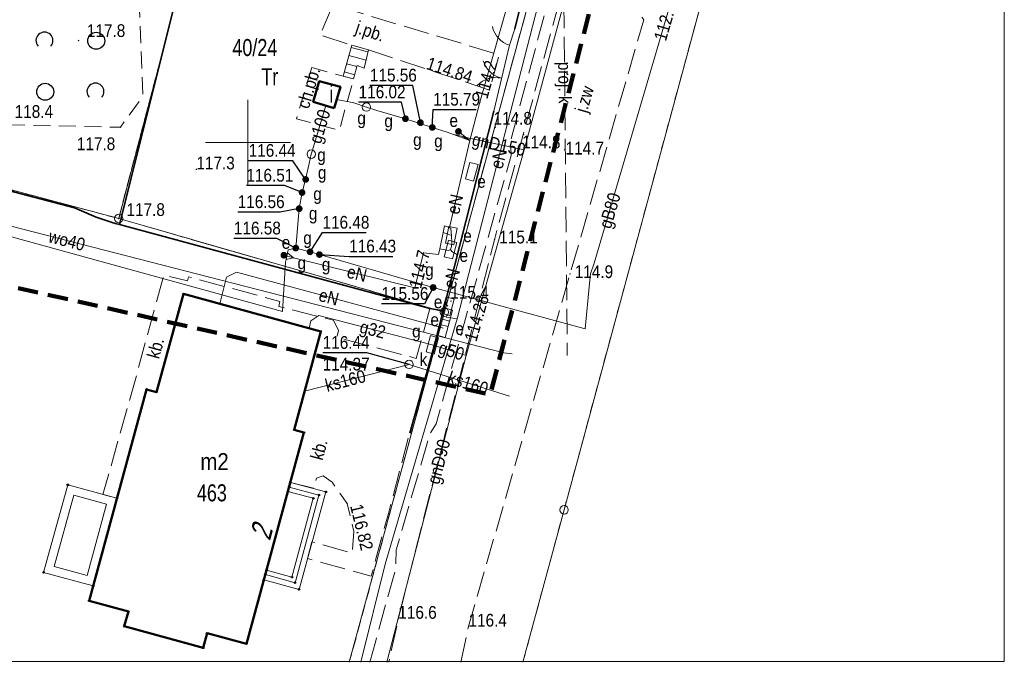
# Model space of a CAD drawing. Header units: metres. Extents: x 6532801 to 6532945, y 6021209 to 6021424.
# Tile 6 of 12: x 6532887 to 6532944, y 6021219 to 6021257. Entities that reach past the tile are written whole.
import ezdxf
from ezdxf.enums import TextEntityAlignment as Align

# ---------------------------------------------------------------- set-up
doc = ezdxf.new("R2010")
doc.units = ezdxf.units.M
doc.header["$MEASUREMENT"] = 0
for name, pattern in [('1.0_0.5', [1.5, 1, -0.5]), ('1.5_0.5', [2, 1.5, -0.5]), ('219-500', [0]), ('4', [1.8, 1.2, -0.6]), ('egug-500', [1, 0.5, -0.5]), ('otob_500', [0]), ('otof_500', [0])]:
    doc.linetypes.add(name, pattern=pattern)
doc.layers.get('0').update_dxf_attribs({"color": 2, "linetype": 'CONTINUOUS', "lineweight": 5})
for name, color, linetype in [('202-punkt graniczny', 7, 'CONTINUOUS'), ('210-oznaczenie konturu użytku gruntowego', 7, 'CONTINUOUS'), ('211-numer działki ewidencyjnej', 7, 'CONTINUOUS'), ('218-kontur użytku gruntowego', 7, 'CONTINUOUS'), ('219-działka ewidencyjna', 7, 'CONTINUOUS'), ('238-Punkt adresowy budynku', 7, 'CONTINUOUS'), ('312-budynek ewidencyjny', 7, 'CONTINUOUS'), ('312-oznaczenie budynku ewidencyjnego', 7, 'CONTINUOUS'), ('312-oznaczenie budynku ewidencyjnego-Atr117', 7, 'CONTINUOUS'), ('352-schody', 7, 'CONTINUOUS'), ('brama', 7, 'CONTINUOUS'), ('budynek', 7, 'CONTINUOUS'), ('budynek-Atr117', 7, 'CONTINUOUS'), ('chodnik', 7, 'CONTINUOUS'), ('chodnik-Atr17', 7, 'CONTINUOUS'), ('elektroenergetyczne urządzenie techniczne', 7, 'CONTINUOUS'), ('elektroenergetyczne urządzenie techniczne-Atr17', 7, 'CONTINUOUS'), ('furtka', 7, 'CONTINUOUS'), ('jezdnia', 7, 'CONTINUOUS'), ('jezdnia-Atr17', 7, 'CONTINUOUS'), ('Obszar opracowania', 7, 'CONTINUOUS'), ('obszar utwardzony', 7, 'CONTINUOUS'), ('obszar utwardzony-Atr17', 7, 'CONTINUOUS'), ('ogrodzenie trwałe', 7, 'CONTINUOUS'), ('pikieta naturalna', 7, 'CONTINUOUS'), ('pikieta naturalna-Atr2', 7, 'CONTINUOUS'), ('pikieta sztuczna', 7, 'CONTINUOUS'), ('pikieta sztuczna-Atr2', 7, 'CONTINUOUS'), ('przewód elektroenergetyczny podziemny', 7, 'CONTINUOUS'), ('przewód elektroenergetyczny podziemny - ob. projektowany', 7, 'CONTINUOUS'), ('przewód elektroenergetyczny podziemny-Atr1', 7, 'CONTINUOUS'), ('przewód gazowy', 7, 'CONTINUOUS'), ('przewód gazowy-Atr1', 7, 'CONTINUOUS'), ('przewód kanalizacyjny', 7, 'CONTINUOUS'), ('przewód kanalizacyjny - ob. projektowany', 7, 'CONTINUOUS'), ('przewód kanalizacyjny - ob. projektowany-Atr1', 7, 'CONTINUOUS'), ('przewód kanalizacyjny-Atr1', 7, 'CONTINUOUS'), ('przewód wodociągowy', 7, 'CONTINUOUS'), ('przewód wodociągowy-Atr1', 7, 'CONTINUOUS'), ('Punkt budynku', 7, 'CONTINUOUS'), ('Ramki i opis wydruku', 7, 'CONTINUOUS'), ('rzędna', 7, 'CONTINUOUS'), ('rzędna-Atr2', 7, 'CONTINUOUS'), ('rzędna-Atr3', 7, 'CONTINUOUS'), ('schody w ciągu komunikacyjnym', 7, 'CONTINUOUS'), ('szafa elektroenergetyczna lub kontener', 7, 'CONTINUOUS'), ('szafa elektroenergetyczna lub kontener-Atr17', 7, 'CONTINUOUS'), ('szafa gazowa lub kontener', 7, 'CONTINUOUS'), ('szafa gazowa lub kontener-Atr17', 7, 'CONTINUOUS'), ('taras', 7, 'CONTINUOUS'), ('Wstawianie ramki sekcyjnej z opisem', 7, 'CONTINUOUS'), ('właz do komory lub kanału - okrągły', 7, 'CONTINUOUS'), ('właz do komory lub kanału - okrągły-Atr17', 7, 'CONTINUOUS'), ('zadrzewienie  zakrzewienie', 7, 'CONTINUOUS'), ('zasuwa lub zawór', 7, 'CONTINUOUS'), ('zasuwa lub zawór-Atr17', 7, 'CONTINUOUS')]:
    doc.layers.add(name, color=color, linetype=linetype)
doc.styles.get("Standard").update_dxf_attribs({"font": 'Working1250', "width": 0.75})
doc.linetypes.add('902-500', pattern='A,3.75,0,[1,ksztalty.shx,S=0.5,R=0,X=0,Y=0],3.75', length=7.5)

# ---------------------------------------------------------------- blocks, each defined once
blk = doc.blocks.new('PUNKTBUD')
at = {"color": 0}
blk.add_circle((0, 0), 0.045, dxfattribs=at)
blk = doc.blocks.new('202')
at = {"color": 0, "linetype": 'Continuous', "lineweight": 0}
blk.add_circle((0, 0), 0.25, dxfattribs=at)
blk = doc.blocks.new('US22')
at = {"color": 0, "linetype": 'Continuous', "lineweight": 13}
blk.add_circle((0, 0), 0.25, dxfattribs=at)
blk = doc.blocks.new('PW01')
at = {"linetype": 'Continuous', "lineweight": 13}
h = blk.add_hatch(color=0, dxfattribs=at)
edge = h.paths.add_edge_path()
edge.add_arc((0, 0), 0.045, 0, 360)
blk = doc.blocks.new('US20')
at = {"color": 0, "linetype": 'Continuous', "lineweight": 13}
for p, q in [((-0.5, -0.25), (-0.5, 0.25)), ((-0.5, 0.25), (0.5, 0.25)), ((0.5, -0.25), (0.5, 0.25)), ((-0.5, -0.25), (0.5, -0.25))]:
    blk.add_line(p, q, dxfattribs=at)
blk = doc.blocks.new('US18')
at = {"color": 0, "linetype": 'Continuous', "lineweight": 13}
for p, q in [((-0.5, -0.25), (-0.5, 0.25)), ((-0.5, 0.25), (0.5, 0.25)), ((0.5, -0.25), (0.5, 0.25)), ((-0.5, -0.25), (0.5, -0.25))]:
    blk.add_line(p, q, dxfattribs=at)
blk = doc.blocks.new('US25')
at = {"linetype": 'Continuous', "lineweight": 0}
h = blk.add_hatch(color=0, dxfattribs=at)
edge = h.paths.add_edge_path()
edge.add_arc((0, 0), 0.2, 0, 360)
blk = doc.blocks.new('OK02')
at = {"color": 0, "linetype": 'Continuous', "lineweight": 0}
for centre, start, end in [((-1.5, 0), 0, 60), ((1.5, 0), 120, 180)]:
    blk.add_arc(centre, 1.5, start, end, dxfattribs=at)
blk = doc.blocks.new('OK04')
at = {"color": 0, "linetype": 'Continuous', "lineweight": 0}
blk.add_arc((1.5, 0.001), 1.5, 120, 180, dxfattribs=at)
blk = doc.blocks.new('OTZK1')
at = {"color": 0, "linetype": 'Continuous'}
blk.add_circle((0, 0), 0.5, dxfattribs=at)
blk = doc.blocks.new('OTZK2')
at = {"color": 0, "linetype": 'Continuous'}
blk.add_arc((0, 0), 0.5, 318.85, 221.162, dxfattribs=at)

msp = doc.modelspace()

# ---------------------------------------------------------------- linework, layer by layer
at = {"layer": '218-kontur użytku gruntowego', "color": 3, "linetype": 'egug-500', "lineweight": 18, "flags": 128}
for points in [[(6532918.6, 6021228.38), (6532937.08, 6021296.73)], [(6532897.43, 6021264.68), (6532892.4, 6021245.52)], [(6532892.4, 6021245.52), (6532897.43, 6021264.68)], [(6532911.56, 6021240.01), (6532916.81, 6021259.31)], [(6532916.81, 6021259.31), (6532911.56, 6021240.01)], [(6532892.4, 6021245.52), (6532874.38, 6021250.32)], [(6532874.38, 6021250.32), (6532892.4, 6021245.52)], [(6532892.4, 6021245.52), (6532911.56, 6021240.01)], [(6532911.56, 6021240.01), (6532892.4, 6021245.52)], [(6532905.969, 6021219.41), (6532911.56, 6021240.01)], [(6532911.56, 6021240.01), (6532905.969, 6021219.41)], [(6532916.181, 6021219.41), (6532918.6, 6021228.38)]]:
    msp.add_lwpolyline(points, dxfattribs=at)
at = {"layer": '219-działka ewidencyjna', "color": 7, "linetype": '219-500', "lineweight": 18, "flags": 128}
for points in [[(6532918.6, 6021228.38), (6532937.08, 6021296.73)], [(6532892.4, 6021245.52), (6532897.43, 6021264.68)], [(6532911.56, 6021240.01), (6532916.81, 6021259.31)], [(6532892.4, 6021245.52), (6532874.38, 6021250.32)], [(6532892.4, 6021245.52), (6532911.56, 6021240.01)], [(6532905.969, 6021219.41), (6532911.56, 6021240.01)], [(6532916.181, 6021219.41), (6532918.6, 6021228.38)]]:
    msp.add_lwpolyline(points, dxfattribs=at)
at = {"layer": '312-budynek ewidencyjny', "color": 7, "linetype": 'Continuous', "lineweight": 50, "flags": 128}
for points in [[(6532894.62, 6021235.31), (6532896.22, 6021241.08)], [(6532896.22, 6021241.08), (6532904.29, 6021238.88)], [(6532904.29, 6021238.88), (6532902.73, 6021233.09)], [(6532890.66, 6021223.03), (6532894.04, 6021235.47)], [(6532894.04, 6021235.47), (6532894.62, 6021235.31)], [(6532903.3, 6021232.93), (6532899.91, 6021220.5)], [(6532902.73, 6021233.09), (6532903.3, 6021232.93)], [(6532892.97, 6021222.4), (6532890.66, 6021223.03)], [(6532892.73, 6021221.53), (6532892.97, 6021222.4)], [(6532897.37, 6021220.26), (6532892.73, 6021221.53)], [(6532897.6, 6021221.12), (6532897.37, 6021220.26)], [(6532899.91, 6021220.5), (6532897.6, 6021221.12)]]:
    msp.add_lwpolyline(points, dxfattribs=at)
at = {"layer": '352-schody', "color": 7, "linetype": 'Continuous', "lineweight": 18, "flags": 128}
for points in [[(6532902.5, 6021229.99), (6532904.59, 6021229.44), (6532903.01, 6021223.7), (6532900.94, 6021224.26), (6532901.03, 6021224.58), (6532902.78, 6021224.09), (6532904.18, 6021229.25), (6532902.43, 6021229.72)], [(6532902.5, 6021229.99), (6532904.59, 6021229.44), (6532903.01, 6021223.7), (6532900.94, 6021224.26), (6532901.03, 6021224.58), (6532902.78, 6021224.09), (6532904.18, 6021229.25), (6532902.43, 6021229.72)], [(6532902.43, 6021229.72), (6532904.18, 6021229.25), (6532902.78, 6021224.09), (6532901.03, 6021224.58), (6532901.1, 6021224.84), (6532902.59, 6021224.42), (6532903.85, 6021229.06), (6532902.36, 6021229.46)], [(6532902.43, 6021229.72), (6532904.18, 6021229.25), (6532902.78, 6021224.09), (6532901.03, 6021224.58), (6532901.1, 6021224.84), (6532902.59, 6021224.42), (6532903.85, 6021229.06), (6532902.36, 6021229.46)]]:
    msp.add_lwpolyline(points, close=True, dxfattribs=at)
at = {"layer": 'brama', "color": 7, "linetype": 'otob_500', "lineweight": 18, "flags": 128}
msp.add_lwpolyline([(6532914.46, 6021251.83), (6532915.4, 6021255.71)], dxfattribs=at)
at = {"layer": 'budynek', "color": 7, "linetype": 'Continuous', "lineweight": 50, "flags": 128}
msp.add_lwpolyline([(6532905.08, 6021252.02), (6532905.44, 6021253.27), (6532904.2, 6021253.6), (6532903.85, 6021252.39)], close=True, dxfattribs=at)
at = {"layer": 'chodnik', "color": 7, "linetype": '1.0_0.5', "lineweight": 18, "flags": 128}
for points in [[(6532903.76, 6021254.4), (6532902.86, 6021251.38), (6532905.38, 6021250.71), (6532906.22, 6021253.73), (6532905.6, 6021253.9)], [(6532903.85, 6021252.39), (6532904.2, 6021253.6), (6532905.44, 6021253.27), (6532905.08, 6021252.02)]]:
    msp.add_lwpolyline(points, close=True, dxfattribs=at)
at = {"layer": 'furtka', "color": 7, "linetype": 'otof_500', "lineweight": 18, "flags": 128}
msp.add_lwpolyline([(6532915.4, 6021255.71), (6532915.7, 6021256.67)], dxfattribs=at)
at = {"layer": 'jezdnia', "color": 7, "linetype": '1.5_0.5', "lineweight": 18, "flags": 128}
msp.add_lwpolyline([(6532912.529, 6021219.41), (6532912.98, 6021221.51), (6532918.95, 6021242.26), (6532923.29, 6021257.2), (6532922.3, 6021258.55), (6532918.66, 6021259.53), (6532914.51, 6021244.27), (6532908.85, 6021221.97), (6532908.29, 6021219.41)], dxfattribs=at)
msp.add_lwpolyline([(6532907.09, 6021255.44), (6532914.21, 6021253.08), (6532914.79, 6021255.15), (6532905, 6021258.1), (6532904.24, 6021256.32), (6532906.12, 6021255.71)], close=True, dxfattribs=at)
at = {"layer": 'Obszar opracowania', "color": 3, "linetype": '4', "lineweight": 200, "flags": 128}
msp.add_lwpolyline([(6532859.8, 6021351.42), (6532875.32, 6021346.3), (6532934.68, 6021313.91), (6532914.26, 6021235.16), (6532815.99, 6021257.34), (6532829.54, 6021340.4)], close=True, dxfattribs=at)
at = {"layer": 'obszar utwardzony', "color": 7, "linetype": '1.5_0.5', "lineweight": 18, "flags": 128}
msp.add_lwpolyline([(6532891.47, 6021229.28), (6532892.3, 6021229.06), (6532894.04, 6021235.47), (6532894.62, 6021235.31), (6532896.22, 6021241.08), (6532904.29, 6021238.88), (6532902.73, 6021233.09), (6532903.3, 6021232.93), (6532902.5, 6021229.99), (6532903.89, 6021229.64), (6532904.03, 6021230.25), (6532904.43, 6021230.38), (6532904.95, 6021230.01), (6532905.84, 6021228.75), (6532906.24, 6021227.11), (6532906.14, 6021225.84), (6532903.76, 6021226.5), (6532903.5, 6021225.51), (6532907.26, 6021224.48), (6532907.53, 6021225.49), (6532908.27, 6021228.17), (6532909.52, 6021232.9), (6532910.9, 6021237.79), (6532911.04, 6021238.33), (6532911.49, 6021240.08), (6532910.71, 6021240.22), (6532909.9, 6021237.29), (6532905.24, 6021238.53), (6532905.33, 6021238.93), (6532905.03, 6021239.53), (6532901.83, 6021240.35), (6532901.89, 6021240.64), (6532896.51, 6021242.09), (6532896.45, 6021241.86), (6532895.05, 6021242.2), (6532893.25, 6021235.57)], close=True, dxfattribs=at)
at = {"layer": 'ogrodzenie trwałe', "color": 7, "linetype": '902-500', "lineweight": 35, "flags": 128}
for points in [[(6532916.42, 6021259.56), (6532908.27, 6021261.93), (6532897.37, 6021264.85), (6532892.44, 6021245.16), (6532910.71, 6021240.22)], [(6532916.42, 6021259.56), (6532915.7, 6021256.67)], [(6532914.46, 6021251.83), (6532911.49, 6021240.08)], [(6532874.09, 6021250.27), (6532889.81, 6021246.15), (6532891.07, 6021245.6), (6532892.19, 6021245.23), (6532892.44, 6021245.16)], [(6532909.52, 6021232.9), (6532910.9, 6021237.79), (6532911.04, 6021238.33), (6532911.49, 6021240.08), (6532910.71, 6021240.22)]]:
    msp.add_lwpolyline(points, dxfattribs=at)
at = {"layer": 'przewód elektroenergetyczny podziemny', "color": 1, "linetype": 'Continuous', "lineweight": 18, "flags": 128}
for points in [[(6532849.03, 6021323.68), (6532847.28, 6021321.84), (6532854.39, 6021313.88), (6532859.97, 6021317.13), (6532866.1, 6021318.2), (6532870.54, 6021317.81), (6532883.57, 6021315.79), (6532887.35, 6021315.4), (6532889.54, 6021314.13), (6532908.66, 6021308.67), (6532920.57, 6021306.28), (6532926.79, 6021304.62), (6532928.01, 6021302.62), (6532928.37, 6021301.6), (6532928.37, 6021300.93), (6532927.97, 6021299.64), (6532919.57, 6021268.6), (6532918.88, 6021266.88), (6532918.61, 6021265.01), (6532917.42, 6021259.43), (6532912.31, 6021239.61), (6532911.67, 6021239.71)], [(6532901.8, 6021262.95), (6532910.58, 6021260.74), (6532915.62, 6021259.35), (6532913.65, 6021252.36), (6532913.05, 6021250.11)], [(6532913.05, 6021250.11), (6532912.1, 6021250.47)], [(6532913.05, 6021250.11), (6532912.39, 6021250.64)], [(6532913.05, 6021250.11), (6532912.56, 6021250.37)], [(6532913.05, 6021250.11), (6532911.86, 6021245)], [(6532911.56, 6021245.08), (6532911.48, 6021244.69), (6532911.29, 6021243.74)], [(6532911.97, 6021244.52), (6532911.78, 6021244.6), (6532911.48, 6021244.69)], [(6532911.86, 6021245), (6532911.56, 6021245.08)], [(6532911.86, 6021245), (6532911.94, 6021244.94), (6532911.97, 6021244.52)], [(6532911.92, 6021243.69), (6532911.97, 6021243.88), (6532911.99, 6021244.09), (6532911.97, 6021244.52)], [(6532902.68, 6021243.21), (6532902.12, 6021243.36)], [(6532902.68, 6021243.21), (6532902.33, 6021243.5)], [(6532911.29, 6021243.74), (6532911.21, 6021243.4), (6532910.33, 6021243.5), (6532909.82, 6021241.44), (6532902.68, 6021243.21)], [(6532911.29, 6021243.74), (6532911.8, 6021243.63), (6532911.92, 6021243.69)], [(6532911.77, 6021240.36), (6532911.66, 6021240.46), (6532911.64, 6021240.68), (6532912.34, 6021243.38), (6532911.99, 6021243.58), (6532911.92, 6021243.69)], [(6532902.68, 6021243.21), (6532902.26, 6021243.11)], [(6532898.35, 6021240.5), (6532898.75, 6021242.06), (6532899.34, 6021242.36), (6532910.75, 6021239.28), (6532911.49, 6021239.07)], [(6532912.31, 6021239.61), (6532908.07, 6021225.19), (6532906.649, 6021219.41)]]:
    msp.add_lwpolyline(points, dxfattribs=at)
at = {"layer": 'przewód elektroenergetyczny podziemny - ob. projektowany', "color": 1, "linetype": '1.5_0.5', "lineweight": 18, "flags": 128}
msp.add_lwpolyline([(6532907.168, 6021219.41), (6532907.52, 6021220.68), (6532908.68, 6021224.86), (6532908.73, 6021226.02), (6532910.7, 6021232.83), (6532911.08, 6021233.44), (6532915.48, 6021249.23), (6532915.47, 6021250.17), (6532917.79, 6021258.77), (6532917.94, 6021259.31)], dxfattribs=at)
at = {"layer": 'przewód gazowy', "color": 52, "linetype": 'Continuous', "lineweight": 18, "flags": 128}
for points in [[(6532932.17, 6021283.89), (6532925, 6021258.66), (6532919.14, 6021260.22), (6532916.25, 6021249.56), (6532912.84, 6021237.47), (6532908.184, 6021219.41)], [(6532925, 6021258.66), (6532920.38, 6021242.9), (6532920.15, 6021242.26), (6532920.1, 6021241.69), (6532919.85, 6021239.03), (6532910.9, 6021241.46), (6532904.21, 6021243.4), (6532903.66, 6021243.56), (6532902.82, 6021243.78)], [(6532904.59, 6021252.16), (6532903.8, 6021249.55), (6532903.73, 6021249.31), (6532903.6, 6021248.76), (6532903.4, 6021247.82), (6532903.19, 6021247.05), (6532903.02, 6021246.1), (6532902.82, 6021243.78)], [(6532916.25, 6021249.56), (6532912.84, 6021250.28), (6532912.56, 6021250.37), (6532912.1, 6021250.47), (6532911.73, 6021250.6), (6532910.85, 6021250.88), (6532909.27, 6021251.39), (6532907.58, 6021251.87), (6532906.97, 6021252.08), (6532906.23, 6021252.32), (6532905.23, 6021252.52)], [(6532859.04, 6021251.89), (6532902.03, 6021240.04), (6532902.21, 6021242.96)], [(6532902.21, 6021242.96), (6532902.26, 6021243.11), (6532902.33, 6021243.5), (6532902.38, 6021243.68), (6532902.82, 6021243.78)], [(6532910.85, 6021238.09), (6532904.18, 6021239.81), (6532903.71, 6021239.5), (6532903.61, 6021239.06)], [(6532910.85, 6021238.09), (6532912.84, 6021237.47)]]:
    msp.add_lwpolyline(points, dxfattribs=at)
at = {"layer": 'przewód kanalizacyjny', "color": 34, "linetype": 'Continuous', "lineweight": 18, "flags": 128}
for points in [[(6532903.34, 6021235.36), (6532909.48, 6021236.94)], [(6532915.4, 6021235.07), (6532909.48, 6021236.94)]]:
    msp.add_lwpolyline(points, dxfattribs=at)
at = {"layer": 'przewód kanalizacyjny - ob. projektowany', "color": 34, "linetype": '1.5_0.5', "lineweight": 18, "flags": 128}
msp.add_lwpolyline([(6532918.5, 6021268.21), (6532918.79, 6021237.47)], dxfattribs=at)
at = {"layer": 'przewód wodociągowy', "color": 5, "linetype": 'Continuous', "lineweight": 18, "flags": 128}
msp.add_lwpolyline([(6532844.11, 6021244.17), (6532848.25, 6021244.05), (6532856.11, 6021250.75), (6532873.02, 6021245.94), (6532883.24, 6021245.8), (6532915.05, 6021237.61), (6532915.54, 6021237.56)], dxfattribs=at)
at = {"layer": 'Ramki i opis wydruku', "color": 7, "linetype": 'Continuous', "lineweight": 13, "flags": 128}
msp.add_lwpolyline([(6532801.1, 6021219.46), (6532944.5, 6021219.46), (6532944.5, 6021424.36), (6532801.1, 6021424.36)], close=True, dxfattribs=at)
at = {"layer": 'rzędna-Atr2', "color": 7, "flags": 128}
for points in [[(6532910.15, 6021251.16), (6532909.71, 6021253.35), (6532907.18, 6021253.35)], [(6532909.27, 6021251.39), (6532909.04, 6021252.36), (6532906.516, 6021252.36)], [(6532910.85, 6021250.88), (6532910.9, 6021251.93), (6532913.429, 6021251.93)], [(6532903.4, 6021247.82), (6532902.64, 6021248.92), (6532900.047, 6021248.92)], [(6532903.19, 6021247.05), (6532902.15, 6021247.46), (6532899.913, 6021247.46)], [(6532903.02, 6021246.1), (6532901.9, 6021245.9), (6532899.402, 6021245.9)], [(6532903.66, 6021243.56), (6532904.39, 6021244.69), (6532906.951, 6021244.69)], [(6532902.82, 6021243.78), (6532901.71, 6021244.35), (6532899.18, 6021244.35)], [(6532904.21, 6021243.4), (6532905.96, 6021243.29), (6532908.521, 6021243.29)], [(6532910.9, 6021241.46), (6532910.39, 6021240.5), (6532907.86, 6021240.5)], [(6532909.48, 6021236.94), (6532907, 6021237.62), (6532904.401, 6021237.62)]]:
    msp.add_lwpolyline(points, dxfattribs=at)
at = {"layer": 'schody w ciągu komunikacyjnym', "color": 7, "linetype": 'Continuous', "lineweight": 18, "flags": 128}
msp.add_lwpolyline([(6532906.22, 6021253.73), (6532906.43, 6021254.53), (6532906.85, 6021254.36), (6532907.09, 6021255.44), (6532906.12, 6021255.71), (6532905.6, 6021253.9)], close=True, dxfattribs=at)
for points in [[(6532906.084, 6021255.585), (6532907.064, 6021255.321)], [(6532905.946, 6021255.104), (6532906.955, 6021254.833)], [(6532905.808, 6021254.623), (6532906.412, 6021254.461)], [(6532905.67, 6021254.143), (6532906.285, 6021253.977)]]:
    msp.add_lwpolyline(points, dxfattribs=at)
at = {"layer": 'taras', "color": 0, "lineweight": 18}
for p, q in [((6532887.98, 6021224.7), (6532889.41, 6021229.85)), ((6532889.41, 6021229.85), (6532892.3, 6021229.06)), ((6532888.596, 6021225.049), (6532889.759, 6021229.236)), ((6532889.759, 6021229.236), (6532891.687, 6021228.71)), ((6532892.3, 6021229.06), (6532890.9, 6021223.9)), ((6532891.687, 6021228.71), (6532890.548, 6021224.515)), ((6532890.548, 6021224.515), (6532888.596, 6021225.049)), ((6532890.9, 6021223.9), (6532887.98, 6021224.7))]:
    msp.add_line(p, q, dxfattribs=at)
at = {"layer": 'Wstawianie ramki sekcyjnej z opisem', "color": 7, "linetype": 'Continuous', "lineweight": 13, "flags": 128}
for points in [[(6532900, 6021247.5), (6532900, 6021252.5)], [(6532897.5, 6021250), (6532902.5, 6021250)]]:
    msp.add_lwpolyline(points, dxfattribs=at)
at = {"layer": 'zadrzewienie  zakrzewienie', "color": 7, "linetype": '1.0_0.5', "lineweight": 18, "flags": 128}
msp.add_lwpolyline([(6532831.99, 6021261.81), (6532857.46, 6021257.54), (6532868.82, 6021257.7), (6532886.04, 6021251.03), (6532892.5, 6021250.89), (6532893.82, 6021252.7), (6532893.61, 6021258.22), (6532870.97, 6021265.81), (6532864.97, 6021263.96), (6532848.32, 6021270.45), (6532834.52, 6021272.1)], close=True, dxfattribs=at)

# ---------------------------------------------------------------- block references
at = {"layer": '202-punkt graniczny', "color": 7, "linetype": 'Continuous', "lineweight": 18}
for p in [(6532892.4, 6021245.52), (6532911.56, 6021240.01), (6532918.6, 6021228.38)]:
    msp.add_blockref('202', p, dxfattribs=at)
at = {"layer": 'brama', "color": 7, "linetype": 'Continuous', "lineweight": 18, "rotation": 76.381}
msp.add_blockref('OK02', (6532914.93, 6021253.77), dxfattribs=at)
at = {"layer": 'elektroenergetyczne urządzenie techniczne', "color": 1, "linetype": 'Continuous', "lineweight": 18}
for p in [(6532912.39, 6021250.64), (6532902.12, 6021243.36)]:
    msp.add_blockref('US25', p, dxfattribs=at)
at = {"layer": 'furtka', "color": 7, "linetype": 'Continuous', "lineweight": 18, "rotation": 72.646}
msp.add_blockref('OK04', (6532915.4, 6021255.71), dxfattribs=at)
at = {"layer": 'pikieta naturalna', "color": 7, "linetype": 'Continuous', "lineweight": 13}
for p in [(6532890.04, 6021255.99), (6532892.5, 6021250.89), (6532914.56, 6021250.89), (6532916.22, 6021250.47), (6532918.64, 6021249.57), (6532896.97, 6021248.41), (6532892.4, 6021245.52), (6532914.51, 6021244.27), (6532918.95, 6021242.26), (6532911.95, 6021240.66), (6532908.85, 6021221.97), (6532912.98, 6021221.51)]:
    msp.add_blockref('PW01', p, dxfattribs=at)
at = {"layer": 'pikieta sztuczna', "color": 7, "linetype": 'Continuous', "lineweight": 13}
for p in [(6532914.21, 6021253.08), (6532905.84, 6021228.75)]:
    msp.add_blockref('PW01', p, dxfattribs=at)
at = {"layer": 'Punkt budynku', "color": 5, "linetype": 'Continuous', "lineweight": 18}
for p in [(6532896.22, 6021241.08), (6532904.29, 6021238.88), (6532894.04, 6021235.47), (6532894.62, 6021235.31), (6532902.73, 6021233.09), (6532903.3, 6021232.93), (6532902.5, 6021229.99), (6532889.41, 6021229.85), (6532902.36, 6021229.46), (6532902.43, 6021229.72), (6532904.59, 6021229.44), (6532892.3, 6021229.06), (6532903.85, 6021229.06), (6532904.18, 6021229.25), (6532901.1, 6021224.84), (6532887.98, 6021224.7), (6532900.94, 6021224.26), (6532901.03, 6021224.58), (6532902.59, 6021224.42), (6532890.9, 6021223.9), (6532902.78, 6021224.09), (6532903.01, 6021223.7), (6532890.66, 6021223.03), (6532892.97, 6021222.4), (6532892.73, 6021221.53), (6532897.6, 6021221.12), (6532897.37, 6021220.26), (6532899.91, 6021220.5)]:
    msp.add_blockref('PUNKTBUD', p, dxfattribs=at)
at = {"layer": 'rzędna', "color": 1, "linetype": 'Continuous', "lineweight": 18}
for p in [(6532913.65, 6021252.36), (6532910.33, 6021243.5)]:
    msp.add_blockref('PW01', p, dxfattribs=at)
at = {"layer": 'rzędna', "color": 52, "linetype": 'Continuous', "lineweight": 18}
for p, rotation in [((6532909.27, 6021251.39), 346.5780000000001), ((6532910.15, 6021251.16), 342.3000000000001), ((6532910.85, 6021250.88), 339.863), ((6532903.4, 6021247.82), 75.44), ((6532903.19, 6021247.05), 74.745), ((6532903.02, 6021246.1), 79.854), ((6532902.82, 6021243.78), 78.98399999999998), ((6532903.66, 6021243.56), 346.76), ((6532904.21, 6021243.4), 343.78), ((6532910.9, 6021241.46), 344.665)]:
    msp.add_blockref('PW01', p, dxfattribs=dict(at, rotation=rotation))
at = {"layer": 'rzędna', "color": 34, "linetype": 'Continuous', "lineweight": 18}
msp.add_blockref('PW01', (6532909.48, 6021236.94), dxfattribs=at)
at = {"layer": 'rzędna', "color": 52, "linetype": 'Continuous', "lineweight": 18}
msp.add_blockref('PW01', (6532912.84, 6021237.47), dxfattribs=at)
at = {"layer": 'szafa elektroenergetyczna lub kontener', "color": 1, "linetype": 'Continuous', "lineweight": 18}
for p, rotation in [((6532913.17, 6021248.27), 255.027), ((6532911.97, 6021244.52), 78.689), ((6532911.92, 6021243.69), 75.256), ((6532911.77, 6021240.36), 74.47499999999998), ((6532911.67, 6021239.71), 74.745), ((6532911.49, 6021239.07), 74.62399999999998)]:
    msp.add_blockref('US18', p, dxfattribs=dict(at, rotation=rotation))
at = {"layer": 'szafa gazowa lub kontener', "color": 52, "linetype": 'Continuous', "lineweight": 18, "rotation": 75.068}
msp.add_blockref('US20', (6532910.85, 6021238.09), dxfattribs=at)
at = {"layer": 'właz do komory lub kanału - okrągły', "color": 7, "linetype": 'Continuous', "lineweight": 18}
for p, rotation in [((6532906.97, 6021252.08), 342.951), ((6532903.73, 6021249.31), 75.964)]:
    msp.add_blockref('US22', p, dxfattribs=dict(at, rotation=rotation))
msp.add_blockref('US22', (6532909.48, 6021236.94), dxfattribs=at)
at = {"layer": 'zadrzewienie  zakrzewienie', "color": 7, "linetype": 'Continuous', "lineweight": 18}
for name, p in [('OTZK2', (6532888.034, 6021255.987)), ('OTZK1', (6532891.076, 6021255.976)), ('OTZK1', (6532888.076, 6021252.976)), ('OTZK2', (6532891.034, 6021252.987))]:
    msp.add_blockref(name, p, dxfattribs=at)
at = {"layer": 'zasuwa lub zawór', "color": 52, "linetype": 'Continuous', "lineweight": 18}
for p, rotation in [((6532909.27, 6021251.39), 346.5780000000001), ((6532910.15, 6021251.16), 342.3000000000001), ((6532910.85, 6021250.88), 339.863), ((6532903.4, 6021247.82), 75.44), ((6532903.19, 6021247.05), 74.745), ((6532903.02, 6021246.1), 79.854), ((6532902.82, 6021243.78), 78.98399999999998), ((6532903.66, 6021243.56), 346.76), ((6532904.21, 6021243.4), 343.78), ((6532910.9, 6021241.46), 344.665)]:
    msp.add_blockref('US25', p, dxfattribs=dict(at, rotation=rotation))

# ---------------------------------------------------------------- texts
at = {"layer": '210-oznaczenie konturu użytku gruntowego', "color": 3, "linetype": 'Continuous', "lineweight": 18, "width": 0.79}
msp.add_text('Tr', height=1, dxfattribs=at).set_placement((6532900.79, 6021253.36))
at = {"layer": '211-numer działki ewidencyjnej', "color": 7, "linetype": 'Continuous', "lineweight": 18, "width": 0.79}
msp.add_text('40/24', height=1, dxfattribs=at).set_placement((6532899.09, 6021256.08), align=Align.TOP_LEFT)
at = {"layer": '238-Punkt adresowy budynku', "color": 7, "linetype": 'Continuous', "lineweight": 25, "oblique": 15, "width": 0.79}
msp.add_text('2', height=1.25, rotation=74.742, dxfattribs=at).set_placement((6532901.39, 6021226.87), align=Align.CENTER)
at = {"layer": '312-oznaczenie budynku ewidencyjnego', "color": 7, "linetype": 'Continuous', "lineweight": 18, "width": 0.79}
msp.add_text('463', height=1, dxfattribs=at).set_placement((6532897, 6021228.88))
at = {"layer": '312-oznaczenie budynku ewidencyjnego-Atr117', "color": 7, "width": 0.9}
msp.add_text('m2', height=1, dxfattribs=at).set_placement((6532898.04, 6021231.22), align=Align.MIDDLE_CENTER)
at = {"layer": 'budynek-Atr117', "color": 7, "width": 0.8}
msp.add_text('i', height=1, dxfattribs=at).set_placement((6532904.79, 6021252.34))
at = {"layer": 'chodnik-Atr17', "color": 7, "width": 0.9}
msp.add_text('ch.pb.', height=0.75, rotation=73.405, dxfattribs=at).set_placement((6532903.58, 6021251.93))
msp.add_text('ch.pb.', height=0.75, rotation=73.405, dxfattribs=at).set_placement((6532903.58, 6021251.93))
at = {"layer": 'elektroenergetyczne urządzenie techniczne-Atr17', "color": 1, "width": 0.9}
for p in [(6532911.86, 6021250.91), (6532901.99, 6021243.74)]:
    msp.add_text('e', height=0.75, dxfattribs=at).set_placement(p)
at = {"layer": 'jezdnia-Atr17', "color": 7, "width": 0.9}
for s, rotation, p in [('j.pb.', -18.338, (6532906.27, 6021256.45)), ('j.zw', 73.788, (6532919.94, 6021251.69))]:
    msp.add_text(s, height=0.75, rotation=rotation, dxfattribs=at).set_placement(p)
at = {"layer": 'obszar utwardzony-Atr17', "color": 7, "width": 0.9}
for rotation, p in [(74.501, (6532894.77, 6021237.22)), (74.921, (6532904.39, 6021231.25))]:
    msp.add_text('kb.', height=0.75, rotation=rotation, dxfattribs=at).set_placement(p)
at = {"layer": 'pikieta naturalna-Atr2', "color": 7, "width": 0.9}
for s, p in [('117.8', (6532890.53, 6021256.2)), ('118.4', (6532886.28, 6021251.44)), ('114.8', (6532914.45, 6021251.04)), ('117.8', (6532889.94, 6021249.54)), ('117.3', (6532896.97, 6021248.41)), ('117.8', (6532892.86, 6021245.67)), ('116.6', (6532908.85, 6021221.97)), ('116.4', (6532912.98, 6021221.51))]:
    msp.add_text(s, height=0.75, dxfattribs=at).set_placement(p)
for s, p in [('114.8', (6532916.13, 6021250.02)), ('114.7', (6532918.69, 6021249.66)), ('115.1', (6532914.79, 6021244.43)), ('114.9', (6532919.23, 6021242.39)), ('115.4', (6532911.91, 6021241.17))]:
    msp.add_text(s, height=0.75, dxfattribs=at).set_placement(p, align=Align.MIDDLE_LEFT)
at = {"layer": 'pikieta sztuczna-Atr2', "color": 7, "width": 0.9}
for s, rotation, p in [('114.84', -18.338, (6532910.44, 6021254.33)), ('116.82', 283.707, (6532906.01, 6021228.61))]:
    msp.add_text(s, height=0.75, rotation=rotation, dxfattribs=at).set_placement(p)
at = {"layer": 'przewód elektroenergetyczny podziemny-Atr1', "color": 1, "width": 0.9}
for rotation, p in [(75.543, (6532914.6, 6021248.48)), (76.891, (6532912.05, 6021245.8)), (-13.923, (6532905.86, 6021242.42)), (75.465, (6532911.84, 6021241.44)), (344.894, (6532904.21, 6021241.05))]:
    msp.add_text('eN', height=0.75, rotation=rotation, dxfattribs=at).set_placement(p, align=Align.MIDDLE_LEFT)
at = {"layer": 'przewód gazowy-Atr1', "color": 40, "width": 0.9}
for s, rotation, p in [('g100', 73.16, (6532903.93, 6021249.98)), ('gnD150', -11.923, (6532913.22, 6021250.2)), ('gB80', 73.662, (6532920.99, 6021244.98)), ('g32', 345.54, (6532906.62, 6021239.18)), ('g50', -17.305, (6532911.26, 6021237.96)), ('gnD90', 75.542, (6532910.89, 6021229.93))]:
    msp.add_text(s, height=0.75, rotation=rotation, dxfattribs=at).set_placement(p, align=Align.MIDDLE_LEFT)
at = {"layer": 'przewód kanalizacyjny - ob. projektowany-Atr1', "color": 34, "width": 0.9}
msp.add_text('proj. k', height=0.75, rotation=-89.459, dxfattribs=at).set_placement((6532918.63, 6021254.74), align=Align.MIDDLE_LEFT)
at = {"layer": 'przewód kanalizacyjny-Atr1', "color": 34, "width": 0.9}
for rotation, p in [(14.431, (6532904.57, 6021235.68)), (-17.53, (6532911.81, 6021236.2))]:
    msp.add_text('ks160', height=0.75, rotation=rotation, dxfattribs=at).set_placement(p, align=Align.MIDDLE_LEFT)
at = {"layer": 'przewód wodociągowy-Atr1', "color": 5, "width": 0.9}
msp.add_text('wo40', height=0.75, rotation=-14.438, dxfattribs=at).set_placement((6532888.31, 6021244.5), align=Align.MIDDLE_LEFT)
at = {"layer": 'rzędna-Atr2', "color": 40, "width": 0.9}
for s, rotation, p in [('112.56', 73.662, (6532924.23, 6021256.02)), ('114.28', 74.249, (6532913.08, 6021238.33))]:
    msp.add_text(s, height=0.75, rotation=rotation, dxfattribs=at).set_placement(p, align=Align.MIDDLE_LEFT)
at = {"layer": 'rzędna-Atr2', "color": 1, "width": 0.9}
for s, rotation, p in [('114.2', 74.26, (6532913.72, 6021252.61)), ('114.7', 76.095, (6532909.82, 6021241.44))]:
    msp.add_text(s, height=0.75, rotation=rotation, dxfattribs=at).set_placement(p, align=Align.MIDDLE_LEFT)
at = {"layer": 'rzędna-Atr2', "color": 40, "width": 0.9}
for s, p in [('115.56', (6532907.18, 6021253.357)), ('116.02', (6532906.516, 6021252.368)), ('115.79', (6532910.9, 6021251.938)), ('116.44', (6532900.047, 6021248.928)), ('116.51', (6532899.913, 6021247.468)), ('116.56', (6532899.402, 6021245.908)), ('116.48', (6532904.39, 6021244.698)), ('116.58', (6532899.18, 6021244.357)), ('116.43', (6532905.96, 6021243.298)), ('115.56', (6532907.86, 6021240.508))]:
    msp.add_text(s, height=0.75, dxfattribs=at).set_placement(p, align=Align.BOTTOM_LEFT)
at = {"layer": 'rzędna-Atr2', "color": 34, "width": 0.9}
msp.add_text('116.44', height=0.75, dxfattribs=at).set_placement((6532904.401, 6021237.628), align=Align.BOTTOM_LEFT)
at = {"layer": 'rzędna-Atr3', "color": 34, "width": 0.9}
msp.add_text('114.37', height=0.75, dxfattribs=at).set_placement((6532904.401, 6021236.353), align=Align.BOTTOM_LEFT)
at = {"layer": 'szafa elektroenergetyczna lub kontener-Atr17', "color": 1, "width": 0.9}
for p in [(6532913.49, 6021247.33), (6532912.67, 6021244.13), (6532912.45, 6021242.97), (6532912.21, 6021238.67)]:
    msp.add_text('e', height=0.75, dxfattribs=at).set_placement(p)
for p in [(6532910.94, 6021240.99), (6532910.74, 6021239.94)]:
    msp.add_text('e', height=0.75, dxfattribs=at).set_placement(p, align=Align.TOP_LEFT)
at = {"layer": 'szafa gazowa lub kontener-Atr17', "color": 40, "width": 0.9}
msp.add_text('g', height=0.75, dxfattribs=at).set_placement((6532909.66, 6021239.27), align=Align.TOP_LEFT)
at = {"layer": 'właz do komory lub kanału - okrągły-Atr17', "color": 7, "width": 0.9}
for s, p in [('g', (6532906.44, 6021251.06)), ('g', (6532904.08, 6021248.89)), ('k', (6532910.1, 6021236.85))]:
    msp.add_text(s, height=0.75, dxfattribs=at).set_placement(p)
at = {"layer": 'zasuwa lub zawór-Atr17', "color": 40, "width": 0.9}
for p in [(6532908.03, 6021250.89), (6532909.72, 6021249.78), (6532910.96, 6021249.71), (6532904.12, 6021247.85), (6532903.85, 6021246.6), (6532903.59, 6021245.45), (6532903.26, 6021244.01), (6532902.92, 6021242.54), (6532904.35, 6021242.45), (6532910.43, 6021242.13)]:
    msp.add_text('g', height=0.75, dxfattribs=at).set_placement(p)

doc.saveas('drawing.dxf')
